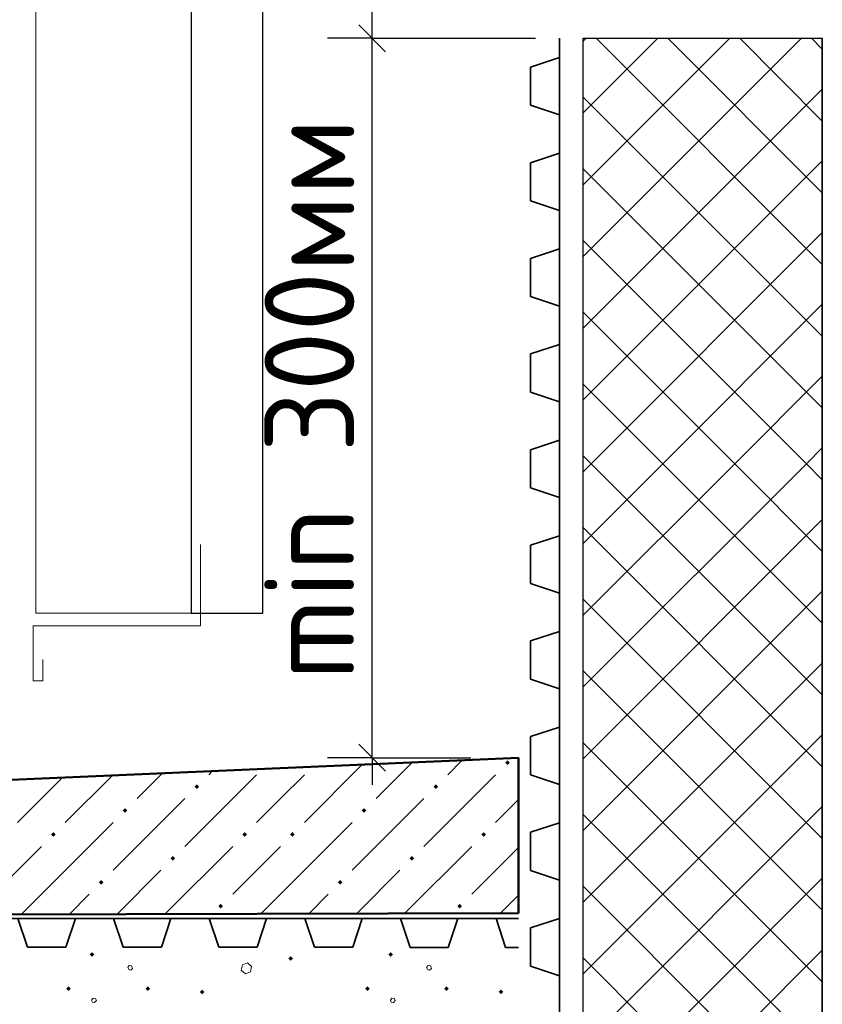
# Model space of a CAD drawing. Header units: millimetres. Extents: x 0 to 21000, y 0 to 14850.
# Tile 52 of 56: x 14638 to 15757, y 11654 to 13027. Entities that reach past the tile are written whole.
import ezdxf

# ---------------------------------------------------------------- set-up
doc = ezdxf.new("R2010")
doc.units = ezdxf.units.MM
for name, color, linetype, lineweight in [('Standard', 7, 'Continuous', 25), ('Размерная линия_ общее', 7, 'Continuous', 13), ('Стена_ кирп кладка силик нес', 8, 'Continuous', 70), ('Фундаменты общие', 7, 'Continuous', 25)]:
    doc.layers.add(name, color=color, linetype=linetype, lineweight=lineweight)
doc.styles.add('ISOCPEUR', font='txt')

msp = doc.modelspace()

# ---------------------------------------------------------------- linework, layer by layer
at = {"layer": 'Standard', "color": 7, "linetype": 'Continuous', "lineweight": 18, "transparency": 33554687}
for p, q in [((14660.2, 13944.2), (14660.2, 12199.6)), ((14660.2, 13944.2), (14660.2, 12199.6)), ((14876.9, 12199.6), (14876.9, 13944.2)), ((14876.9, 12199.6), (14876.9, 13944.2)), ((14889.9, 12295.1), (14889.9, 12181.8)), ((14889.9, 12295.1), (14889.9, 12181.8)), ((14660.2, 12199.6), (14876.9, 12199.6)), ((14660.2, 12199.6), (14876.9, 12199.6)), ((14889.9, 12181.8), (14656.6, 12181.8)), ((14656.6, 12181.8), (14656.6, 12105.1)), ((14889.9, 12181.8), (14656.6, 12181.8)), ((14656.6, 12181.8), (14656.6, 12105.1)), ((14669.9, 12105.1), (14669.9, 12135.1)), ((14669.9, 12105.1), (14669.9, 12135.1)), ((14656.6, 12105.1), (14669.9, 12105.1)), ((14656.6, 12105.1), (14669.9, 12105.1))]:
    msp.add_line(p, q, dxfattribs=at)
at = {"layer": 'Standard', "color": 7, "linetype": 'Continuous', "lineweight": -3, "transparency": 33554687}
for p, q in [((14876.9, 13944.2), (14876.9, 12199.6)), ((14876.9, 13944.2), (14876.9, 12199.6)), ((14976.9, 12199.6), (14976.9, 13567.1)), ((14976.9, 12199.6), (14976.9, 13567.1)), ((14876.9, 12199.6), (14976.9, 12199.6)), ((14876.9, 12199.6), (14976.9, 12199.6))]:
    msp.add_line(p, q, dxfattribs=at)
at = {"layer": 'Standard', "color": 7, "linetype": 'Continuous', "lineweight": 35, "transparency": 33554687}
for p, q in [((15390.2, 13000.8), (15390.2, 10334.1)), ((15390.2, 13000.8), (15390.2, 12974.1)), ((15390.2, 12974.1), (15350.2, 12960.8)), ((15350.2, 12960.8), (15350.2, 12907.4)), ((15350.2, 12907.4), (15390.2, 12894.1)), ((15390.2, 12894.1), (15390.2, 12840.8)), ((15390.2, 12840.8), (15350.2, 12827.4)), ((15350.2, 12827.4), (15350.2, 12774.1)), ((15350.2, 12774.1), (15390.2, 12760.8)), ((15390.2, 12760.8), (15390.2, 12707.4)), ((15390.2, 12707.4), (15350.2, 12694.1)), ((15350.2, 12694.1), (15350.2, 12640.8)), ((15350.2, 12640.8), (15390.2, 12627.4)), ((15390.2, 12627.4), (15390.2, 12574.1)), ((15390.2, 12574.1), (15350.2, 12560.8)), ((15350.2, 12560.8), (15350.2, 12507.4)), ((15350.2, 12507.4), (15390.2, 12494.1)), ((15390.2, 12494.1), (15390.2, 12440.8)), ((15390.2, 12440.8), (15350.2, 12427.4)), ((15350.2, 12427.4), (15350.2, 12374.1)), ((15350.2, 12374.1), (15390.2, 12360.8)), ((15390.2, 12360.8), (15390.2, 12307.4)), ((15390.2, 12307.4), (15350.2, 12294.1)), ((15350.2, 12294.1), (15350.2, 12240.8)), ((15350.2, 12240.8), (15390.2, 12227.4)), ((15390.2, 12227.4), (15390.2, 12174.1)), ((15390.2, 12174.1), (15350.2, 12160.8)), ((15350.2, 12160.8), (15350.2, 12107.4)), ((15350.2, 12107.4), (15390.2, 12094.1)), ((15390.2, 12094.1), (15390.2, 12040.8)), ((15390.2, 12040.8), (15350.2, 12027.4)), ((15350.2, 12027.4), (15350.2, 11974.1)), ((15350.2, 11974.1), (15390.2, 11960.8)), ((15390.2, 11960.8), (15390.2, 11907.4)), ((15390.2, 11907.4), (15350.2, 11894.1)), ((15350.2, 11894.1), (15350.2, 11840.8)), ((15350.2, 11840.8), (15390.2, 11827.4)), ((15390.2, 11827.4), (15390.2, 11774.1)), ((12475.3, 11774.3), (15142, 11773.7)), ((14635.3, 11773.9), (14648.6, 11733.9)), ((14702, 11733.8), (14715.3, 11773.8)), ((14715.3, 11773.8), (14768.6, 11773.8)), ((14768.6, 11773.8), (14782, 11733.8)), ((14835.3, 11733.8), (14848.6, 11773.8)), ((14848.6, 11773.8), (14902, 11773.8)), ((14902, 11773.8), (14915.3, 11733.8)), ((14968.6, 11733.8), (14982, 11773.8)), ((14982, 11773.8), (15035.3, 11773.8)), ((15035.3, 11773.8), (15048.6, 11733.8)), ((15102, 11733.8), (15115.3, 11773.8)), ((15115.3, 11773.8), (15142, 11773.7)), ((15142, 11773.7), (15333.3, 11773.7)), ((15142, 11773.7), (15168.6, 11773.7)), ((15168.6, 11773.7), (15182, 11733.7)), ((15235.3, 11733.7), (15248.6, 11773.7)), ((15248.6, 11773.7), (15302, 11773.7)), ((15302, 11773.7), (15315.3, 11733.7)), ((15390.2, 11774.1), (15350.2, 11760.8)), ((15350.2, 11760.8), (15350.2, 11707.4)), ((14648.6, 11733.9), (14702, 11733.8)), ((14782, 11733.8), (14835.3, 11733.8)), ((14915.3, 11733.8), (14968.6, 11733.8)), ((15048.6, 11733.8), (15102, 11733.8)), ((15182, 11733.7), (15235.3, 11733.7)), ((15315.3, 11733.7), (15333.3, 11733.7)), ((15350.2, 11707.4), (15390.2, 11694.1)), ((15390.2, 11694.1), (15390.2, 11640.8))]:
    msp.add_line(p, q, dxfattribs=at)
at = {"layer": 'Standard', "color": 7, "linetype": 'Continuous', "lineweight": 13, "transparency": 33554687}
for p, q in [((15423.6, 12996.7), (15427.7, 13000.8)), ((15423.6, 12896.7), (15527.7, 13000.8)), ((15423.6, 12796.7), (15627.7, 13000.8)), ((15423.6, 12696.7), (15727.7, 13000.8)), ((15441.7, 13000.8), (15756.9, 12685.5)), ((15541.7, 13000.8), (15756.9, 12785.5)), ((15641.7, 13000.8), (15756.9, 12885.5)), ((15741.7, 13000.8), (15756.9, 12985.5)), ((15423.6, 12596.7), (15756.9, 12930)), ((15423.6, 12918.9), (15756.9, 12585.5)), ((15423.6, 12496.7), (15756.9, 12830)), ((15423.6, 12818.9), (15756.9, 12485.5)), ((15434.7, 12407.8), (15756.9, 12730)), ((15423.6, 12718.9), (15734.7, 12407.8)), ((15534.7, 12407.8), (15756.9, 12630)), ((15423.6, 12618.9), (15634.7, 12407.8)), ((15423.6, 12518.9), (15534.7, 12407.8)), ((15634.7, 12407.8), (15756.9, 12530)), ((15734.7, 12407.8), (15756.9, 12430)), ((15423.6, 12418.9), (15434.7, 12407.8)), ((15423.6, 12396.7), (15434.7, 12407.8)), ((15423.6, 12296.7), (15534.7, 12407.8)), ((15423.6, 12196.7), (15634.7, 12407.8)), ((15423.6, 12096.7), (15734.7, 12407.8)), ((15434.7, 12407.8), (15756.9, 12085.5)), ((15534.7, 12407.8), (15756.9, 12185.5)), ((15634.7, 12407.8), (15756.9, 12285.5)), ((15734.7, 12407.8), (15756.9, 12385.5)), ((15423.6, 11996.7), (15756.9, 12330)), ((15423.6, 12318.9), (15756.9, 11985.5)), ((15423.6, 11896.7), (15756.9, 12230)), ((15423.6, 12218.9), (15756.9, 11885.5)), ((15423.6, 11796.7), (15756.9, 12130)), ((15423.6, 12118.9), (15756.9, 11785.5)), ((15423.6, 11696.7), (15756.9, 12030)), ((15423.6, 12018.9), (15756.9, 11685.5)), ((15115.4, 11988.5), (15034.7, 11907.8)), ((15185, 11991.5), (15134.7, 11941.1)), ((15254.7, 11994.5), (15234.7, 11974.4)), ((14668, 11941.1), (14697.3, 11970.4)), ((14767, 11973.4), (14701.3, 11907.8)), ((14836.7, 11976.4), (14801.3, 11941.1)), ((14968, 11974.4), (14868, 11874.4)), ((14906.3, 11979.4), (14901.3, 11974.4)), ((15001.3, 11941.1), (15034.7, 11974.4)), ((15301.3, 11974.4), (15201.3, 11874.4)), ((14634.7, 11907.8), (14668, 11941.1)), ((14868, 11941.1), (14768, 11841.1)), ((14968, 11907.8), (15001.3, 11941.1)), ((15201.3, 11941.1), (15101.3, 11841.1)), ((15301.3, 11907.8), (15333.3, 11939.7)), ((15423.6, 11596.7), (15756.9, 11930)), ((15423.6, 11918.9), (15756.9, 11585.5)), ((14668, 11807.8), (14768, 11907.8)), ((15001.3, 11807.8), (15101.3, 11907.8)), ((14668, 11874.4), (14601.3, 11807.8)), ((14934.7, 11874.4), (14840.3, 11780)), ((15001.3, 11874.4), (14934.7, 11807.8)), ((15268, 11874.4), (15174.4, 11780.9)), ((15333.3, 11873.1), (15268, 11807.8)), ((14773.4, 11779.9), (14834.7, 11841.1)), ((15107.6, 11780.7), (15168, 11841.1)), ((15423.6, 11496.7), (15756.9, 11830)), ((15423.6, 11818.9), (15756.9, 11485.5)), ((14668, 11807.8), (14639.8, 11779.6)), ((14734.7, 11807.8), (14706.6, 11779.7)), ((15001.3, 11807.8), (14973.9, 11780.4)), ((15068, 11807.8), (15040.8, 11780.5)), ((15333.3, 11806.4), (15308.1, 11781.2)), ((15434.7, 11407.8), (15756.9, 11730)), ((15423.6, 11718.9), (15734.7, 11407.8))]:
    msp.add_line(p, q, dxfattribs=at)
at = {"layer": 'Standard', "color": 7, "linetype": 'Continuous', "lineweight": 25, "transparency": 33554687}
for p, q in [((15423.6, 8577.6), (15423.6, 13000.8)), ((15423.6, 13000.8), (15756.9, 13000.8)), ((15756.9, 8812.1), (15756.9, 13000.8)), ((15756.9, 13000.8), (15756.9, 10250.3))]:
    msp.add_line(p, q, dxfattribs=at)
at = {"layer": 'Standard', "color": 7, "linetype": 'Continuous', "lineweight": 13, "transparency": 33554687}
for points in [[(15318, 11987.9), (15314.7, 11991.1), (15318, 11994.4)], [(15318, 11987.9), (15318, 11994.4), (15321.2, 11991.1)], [(14884.7, 11954.5), (14881.4, 11957.8), (14884.7, 11961)], [(14884.7, 11954.5), (14884.7, 11961), (14887.9, 11957.8)], [(15218, 11954.5), (15214.7, 11957.8), (15218, 11961)], [(15218, 11954.5), (15218, 11961), (15221.2, 11957.8)], [(14784.7, 11921.2), (14781.4, 11924.4), (14784.7, 11927.7)], [(14784.7, 11921.2), (14784.7, 11927.7), (14787.9, 11924.4)], [(15118, 11921.2), (15114.7, 11924.4), (15118, 11927.7)], [(15118, 11921.2), (15118, 11927.7), (15121.2, 11924.4)], [(14684.7, 11887.9), (14681.4, 11891.1), (14684.7, 11894.4)], [(14684.7, 11887.9), (14684.7, 11894.4), (14687.9, 11891.1)], [(14951.3, 11887.9), (14948.1, 11891.1), (14951.3, 11894.4)], [(14951.3, 11887.9), (14951.3, 11894.4), (14954.6, 11891.1)], [(15018, 11887.9), (15014.7, 11891.1), (15018, 11894.4)], [(15018, 11887.9), (15018, 11894.4), (15021.2, 11891.1)], [(15284.7, 11887.9), (15281.4, 11891.1), (15284.7, 11894.4)], [(15284.7, 11887.9), (15284.7, 11894.4), (15287.9, 11891.1)], [(14851.3, 11854.5), (14848.1, 11857.8), (14851.3, 11861)], [(14851.3, 11854.5), (14851.3, 11861), (14854.6, 11857.8)], [(15184.7, 11854.5), (15181.4, 11857.8), (15184.7, 11861)], [(15184.7, 11854.5), (15184.7, 11861), (15187.9, 11857.8)], [(14751.3, 11821.2), (14748.1, 11824.4), (14751.3, 11827.7)], [(14751.3, 11821.2), (14751.3, 11827.7), (14754.6, 11824.4)], [(15084.7, 11821.2), (15081.4, 11824.4), (15084.7, 11827.7)], [(15084.7, 11821.2), (15084.7, 11827.7), (15087.9, 11824.4)], [(14918, 11787.9), (14914.7, 11791.1), (14918, 11794.4)], [(14918, 11787.9), (14918, 11794.4), (14921.2, 11791.1)], [(15251.3, 11787.9), (15248.1, 11791.1), (15251.3, 11794.4)], [(15251.3, 11787.9), (15251.3, 11794.4), (15254.6, 11791.1)]]:
    msp.add_solid(points, dxfattribs=at)
at = {"layer": 'Размерная линия_ общее', "color": 7, "linetype": 'Continuous', "lineweight": -3, "transparency": 33554687}
for p, q in [((15129.2, 13000.8), (15129.2, 13038.3)), ((15129.2, 13000.8), (15066.7, 13000.8)), ((15129.2, 13000.8), (15191.7, 13000.8)), ((15129.2, 13000.8), (15356.9, 13000.8)), ((15129.2, 11997.9), (15129.2, 13000.8)), ((15129.2, 11997.9), (15066.7, 11997.9)), ((15129.2, 11997.9), (15191.7, 11997.9)), ((15129.2, 11997.9), (15266.6, 11997.9)), ((15129.2, 11997.9), (15129.2, 11960.4))]:
    msp.add_line(p, q, dxfattribs=at)
at = {"layer": 'Размерная линия_ общее', "color": 7, "linetype": 'Continuous', "lineweight": 25, "transparency": 33554687}
for p, q in [((15147.9, 12982), (15110.4, 13019.5)), ((15147.9, 11979.2), (15110.4, 12016.7))]:
    msp.add_line(p, q, dxfattribs=at)
at = {"layer": 'Стена_ кирп кладка силик нес', "color": 7, "linetype": 'Continuous', "lineweight": 13, "transparency": 33554687}
for p, q in [((14790.5, 11708.2), (14788.4, 11705.7)), ((14793.8, 11707.8), (14790.5, 11708.2)), ((14795.1, 11704.4), (14793.8, 11707.8)), ((14948.4, 11709.4), (14946.7, 11701.9)), ((14955.5, 11711.9), (14948.4, 11709.4)), ((14960.9, 11706.9), (14955.5, 11711.9)), ((14959.7, 11699.4), (14960.9, 11706.9)), ((15207.2, 11708.2), (15205.1, 11705.7)), ((15210.5, 11707.8), (15207.2, 11708.2)), ((15211.7, 11704.4), (15210.5, 11707.8)), ((14788.4, 11705.7), (14789.7, 11702.8)), ((14789.7, 11702.8), (14792.6, 11701.9)), ((14792.6, 11701.9), (14795.1, 11704.4)), ((14946.7, 11701.9), (14952.6, 11696.9)), ((14952.6, 11696.9), (14959.7, 11699.4)), ((15205.1, 11705.7), (15206.3, 11702.8)), ((15206.3, 11702.8), (15209.2, 11701.9)), ((15209.2, 11701.9), (15211.7, 11704.4)), ((14740.1, 11662.8), (14738, 11660.3)), ((14738, 11660.3), (14739.2, 11657.4)), ((14739.2, 11657.4), (14742.2, 11656.9)), ((14743.4, 11662.4), (14740.1, 11662.8)), ((14742.2, 11656.9), (14744.7, 11659.4)), ((14744.7, 11659.4), (14743.4, 11662.4)), ((15156.7, 11662.8), (15154.7, 11660.3)), ((15154.7, 11660.3), (15155.9, 11657.4)), ((15155.9, 11657.4), (15158.8, 11656.9)), ((15160.1, 11662.4), (15156.7, 11662.8)), ((15158.8, 11656.9), (15161.3, 11659.4)), ((15161.3, 11659.4), (15160.1, 11662.4))]:
    msp.add_line(p, q, dxfattribs=at)
for points in [[(14738.4, 11720.4), (14735.2, 11723.6), (14738.4, 11726.9)], [(14738.4, 11720.4), (14738.4, 11726.9), (14741.7, 11723.6)], [(15015.5, 11714.9), (15012.2, 11718.2), (15015.5, 11721.4)], [(15015.5, 11714.9), (15015.5, 11721.4), (15018.7, 11718.2)], [(15155.1, 11720.4), (15151.8, 11723.6), (15155.1, 11726.9)], [(15155.1, 11720.4), (15155.1, 11726.9), (15158.3, 11723.6)], [(14705.9, 11672.9), (14702.7, 11676.1), (14705.9, 11679.4)], [(14705.9, 11672.9), (14705.9, 11679.4), (14709.2, 11676.1)], [(14816.3, 11672.9), (14813.1, 11676.1), (14816.3, 11679.4)], [(14816.3, 11672.9), (14816.3, 11679.4), (14819.6, 11676.1)], [(14892.2, 11668.3), (14888.9, 11671.5), (14892.2, 11674.8)], [(14892.2, 11668.3), (14892.2, 11674.8), (14895.4, 11671.5)], [(15122.6, 11672.9), (15119.3, 11676.1), (15122.6, 11679.4)], [(15122.6, 11672.9), (15122.6, 11679.4), (15125.8, 11676.1)], [(15233, 11672.9), (15229.7, 11676.1), (15233, 11679.4)], [(15233, 11672.9), (15233, 11679.4), (15236.2, 11676.1)], [(15308.8, 11668.3), (15305.6, 11671.5), (15308.8, 11674.8)], [(15308.8, 11668.3), (15308.8, 11674.8), (15312.1, 11671.5)]]:
    msp.add_solid(points, dxfattribs=at)
at = {"layer": 'Фундаменты общие', "color": 7, "linetype": 'Continuous', "lineweight": 50, "transparency": 33554687}
for p, q in [((15333.3, 11997.9), (12475.3, 11874.3)), ((15333.3, 11781.2), (15333.3, 11997.9)), ((12475.3, 11774.3), (15333.3, 11781.2))]:
    msp.add_line(p, q, dxfattribs=at)

# ---------------------------------------------------------------- texts
at = {"layer": 'Размерная линия_ общее', "color": 7, "lineweight": 25, "transparency": 33554687, "style": 'ISOCPEUR', "width": 0.97}
msp.add_text('min 300мм', height=125, rotation=90, dxfattribs=at).set_placement((15104.2, 12106))

doc.saveas('drawing.dxf')
